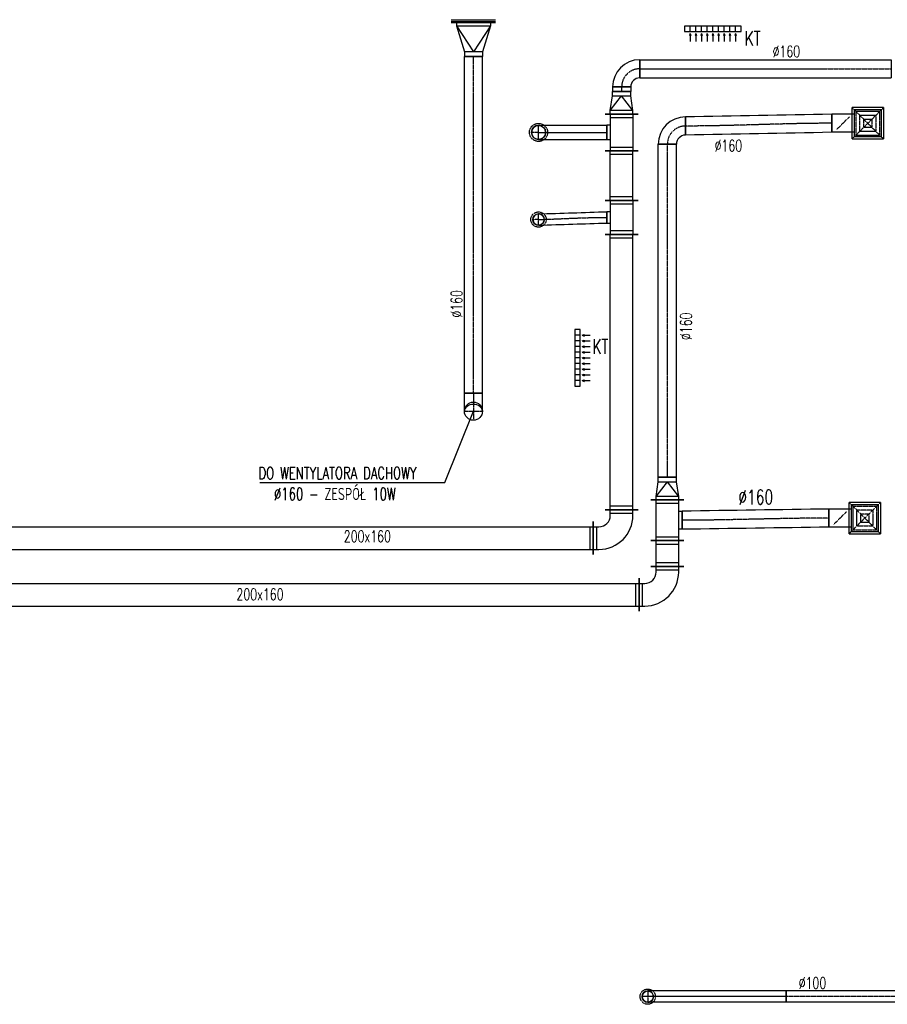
# Model space of a CAD drawing. Extents: x -7228 to 74941, y -112898 to 85621.
# Tile 194 of 256: x 22300 to 23066, y 38555 to 39424. Entities that reach past the tile are written whole.
import ezdxf

# ---------------------------------------------------------------- set-up
doc = ezdxf.new("R2010")
doc.units = 0
doc.linetypes.add('DASHDOT', pattern=[1, 0.5, -0.25, 0, -0.25])
doc.linetypes.add('DASHED', pattern=[0.75, 0.5, -0.25])
doc.layers.get('0').update_dxf_attribs({"color": 101, "linetype": 'CONTINUOUS'})
for name, color, linetype in [('E35', 6, 'CONTINUOUS'), ('FLUID-N7C', 7, 'CONTINUOUS'), ('FLUID-N7C-SYM', 7, 'CONTINUOUS'), ('FLUID-W10', 7, 'CONTINUOUS'), ('FLUID-W10-SYM', 7, 'CONTINUOUS'), ('FLUID-W7B', 7, 'CONTINUOUS'), ('FLUID-W7B-SYM', 7, 'CONTINUOUS'), ('FLUID-W7C', 7, 'CONTINUOUS'), ('FLUID-W7C-SYM', 7, 'CONTINUOUS'), ('m-went-odnośniki', 255, 'CONTINUOUS'), ('m-went-opis', 86, 'CONTINUOUS'), ('m-went-urządzenia', 51, 'CONTINUOUS')]:
    doc.layers.add(name, color=color, linetype=linetype)
doc.styles.add('tab-bud$0$ROMANS', font='romans', dxfattribs={"width": 0.7})
doc.linetypes.add('ZIGZAG', pattern='A,0.00254,-5.08,[131,ltypeshp.shx,S=5.08,R=0,X=-5.08,Y=0],-10.16,[131,ltypeshp.shx,S=5.08,R=180,X=5.08,Y=0],-5.08', length=20.32254)

# ---------------------------------------------------------------- blocks, each defined once
blk = doc.blocks.new('*U7051')
at = {"color": 4, "linetype": 'DASHED'}
blk.add_circle((0, 0), 67.5, dxfattribs=at)
at = {"color": 0, "linetype": 'ByBlock', "lineweight": -2}
blk.add_circle((0, 0), 50, dxfattribs=at)
blk = doc.blocks.new('*U7127')
at = {"color": 1, "linetype": 'Continuous', "lineweight": -2}
for p, q in [((-716.5, -50), (-716.5, 50)), ((716.5, 50), (716.5, -50))]:
    blk.add_line(p, q, dxfattribs=at)
at = {"color": 0, "linetype": 'ByBlock', "lineweight": -2}
for p, q in [((-716.5, 50), (716.5, 50)), ((-716.5, -50), (716.5, -50))]:
    blk.add_line(p, q, dxfattribs=at)
at = {"layer": 'FLUID-W7B-SYM', "color": 2, "linetype": 'DASHDOT'}
blk.add_line((-716.5, 0), (716.5, 0), dxfattribs=at)
blk = doc.blocks.new('*U7128')
at = {"color": 1, "linetype": 'Continuous', "lineweight": -2}
blk.add_line((1220.6, 50), (1220.6, -50), dxfattribs=at)
at = {"color": 0, "linetype": 'ByBlock', "lineweight": -2}
blk.add_arc((0, 0), 50, 90, 270, dxfattribs=at)
at = {"color": 4, "linetype": 'DASHED', "lineweight": -2}
blk.add_arc((0, 0), 50, 270, 90, dxfattribs=at)
at = {"color": 1, "linetype": 'ZIGZAG', "lineweight": -2, "ltscale": 0.4}
for points in [[(1220.6, 50), (0, 50)], [(1220.6, -50), (0, -50)]]:
    blk.add_spline(points, degree=3, dxfattribs=at)
at = {"layer": 'FLUID-W7B-SYM', "color": 2, "linetype": 'DASHDOT'}
for p, q in [((0, 0), (-50, 0)), ((0, 50), (0, -50))]:
    blk.add_line(p, q, dxfattribs=at)
at = {"layer": 'FLUID-W7B-SYM', "color": 2, "linetype": 'DASHDOT', "start_tangent": (-1, 0), "end_tangent": (-1, 0)}
blk.add_spline([(1220.6, 0), (0, 0)], degree=3, dxfattribs=at)
blk = doc.blocks.new('*U7609')
at = {"color": 1, "linetype": 'Continuous', "lineweight": -2}
for p, q in [((-200, -95), (-200, 195)), ((195, -200), (-95, -200))]:
    blk.add_line(p, q, dxfattribs=at)
at = {"color": 0, "linetype": 'ByBlock', "lineweight": -2}
for p, q in [((-150, 150), (-200, 150)), ((-150, -50), (-200, -50)), ((-50, -200), (-50, -150)), ((150, -200), (150, -150))]:
    blk.add_line(p, q, dxfattribs=at)
at = {"color": 4, "linetype": 'Continuous'}
for p, q in [((-170, -50), (-170, 150)), ((150, -170), (-50, -170))]:
    blk.add_line(p, q, dxfattribs=at)
at = {"color": 0, "linetype": 'ByBlock', "lineweight": -2}
for radius in [300, 100]:
    blk.add_arc((-150, -150), radius, 0, 90, dxfattribs=at)
blk = doc.blocks.new('*U7166')
at = {"color": 1, "linetype": 'Continuous', "lineweight": -2}
for p, q in [((-1215, -145), (-1215, 145)), ((1215, 145), (1215, -145))]:
    blk.add_line(p, q, dxfattribs=at)
at = {"color": 0, "linetype": 'ByBlock', "lineweight": -2}
for p, q in [((-1215, 100), (1215, 100)), ((-1215, -100), (1215, -100))]:
    blk.add_line(p, q, dxfattribs=at)
at = {"color": 4, "linetype": 'Continuous'}
for p, q in [((-1185, -100), (-1185, 100)), ((1185, 100), (1185, -100))]:
    blk.add_line(p, q, dxfattribs=at)
blk = doc.blocks.new('*U7598')
at = {"color": 1, "linetype": 'Continuous', "lineweight": -2}
for p, q in [((-150, -145), (-150, 145)), ((150, 145), (150, -145)), ((50, -130), (-50, -130))]:
    blk.add_line(p, q, dxfattribs=at)
at = {"color": 0, "linetype": 'ByBlock', "lineweight": -2}
for p, q in [((-150, 100), (150, 100)), ((-150, -100), (150, -100)), ((-50, -100), (-50, -130)), ((50, -130), (50, -100))]:
    blk.add_line(p, q, dxfattribs=at)
at = {"color": 4, "linetype": 'Continuous'}
for p, q in [((-120, -100), (-120, 100)), ((120, 100), (120, -100))]:
    blk.add_line(p, q, dxfattribs=at)
blk = doc.blocks.new('*U7599')
at = {"color": 4, "linetype": 'DASHED'}
blk.add_circle((0, 0), 67.5, dxfattribs=at)
at = {"color": 0, "linetype": 'ByBlock', "lineweight": -2}
blk.add_circle((0, 0), 50, dxfattribs=at)
blk = doc.blocks.new('*U7596')
at = {"color": 4, "linetype": 'DASHED'}
blk.add_circle((0, 0), 80, dxfattribs=at)
at = {"color": 0, "linetype": 'ByBlock', "lineweight": -2}
blk.add_circle((0, 0), 62.5, dxfattribs=at)
blk = doc.blocks.new('*U7168')
at = {"color": 1, "linetype": 'Continuous', "lineweight": -2}
for p, q in [((-218.5, -145), (-218.5, 145)), ((218.5, 145), (218.5, -145))]:
    blk.add_line(p, q, dxfattribs=at)
at = {"color": 0, "linetype": 'ByBlock', "lineweight": -2}
for p, q in [((-218.5, 100), (218.5, 100)), ((-218.5, -100), (218.5, -100))]:
    blk.add_line(p, q, dxfattribs=at)
at = {"color": 4, "linetype": 'Continuous'}
for p, q in [((-188.5, -100), (-188.5, 100)), ((188.5, 100), (188.5, -100))]:
    blk.add_line(p, q, dxfattribs=at)
blk = doc.blocks.new('*U7595')
at = {"color": 1, "linetype": 'Continuous', "lineweight": -2}
for p, q in [((-162.5, -145), (-162.5, 145)), ((162.5, 145), (162.5, -145)), ((62, -130), (-63, -130))]:
    blk.add_line(p, q, dxfattribs=at)
at = {"color": 0, "linetype": 'ByBlock', "lineweight": -2}
for p, q in [((-162.5, 100), (162.5, 100)), ((-162.5, -100), (162.5, -100)), ((-63, -100), (-63, -130)), ((62, -130), (62, -100))]:
    blk.add_line(p, q, dxfattribs=at)
at = {"color": 4, "linetype": 'Continuous'}
for p, q in [((-132.5, -100), (-132.5, 100)), ((132.5, 100), (132.5, -100))]:
    blk.add_line(p, q, dxfattribs=at)
blk = doc.blocks.new('*U7169')
at = {"color": 1, "linetype": 'Continuous', "lineweight": -2}
for p, q in [((-100, -145), (-100, 145)), ((100, 80), (100, -80))]:
    blk.add_line(p, q, dxfattribs=at)
at = {"color": 0, "linetype": 'ByBlock', "lineweight": -2}
for p, q in [((-100, 100), (-70, 100)), ((-70, 100), (60, 80)), ((60, 80), (100, 80)), ((-70, -100), (60, -80)), ((60, -80), (100, -80)), ((-100, -100), (-70, -100))]:
    blk.add_line(p, q, dxfattribs=at)
at = {"color": 4, "linetype": 'Continuous'}
for p, q in [((-70, -100), (-70, 100)), ((-70, 100), (60, 0)), ((-70, -100), (60, 0)), ((60, 80), (60, -80))]:
    blk.add_line(p, q, dxfattribs=at)
blk = doc.blocks.new('*U7170')
at = {"color": 1, "linetype": 'Continuous', "lineweight": -2}
for p, q in [((120, 120), (120, -40)), ((40, -120), (-120, -120))]:
    blk.add_line(p, q, dxfattribs=at)
at = {"color": 0, "linetype": 'ByBlock', "lineweight": -2}
for radius in [240, 80]:
    blk.add_arc((120, -120), radius, 90, 180, dxfattribs=at)
at = {"layer": 'FLUID-W7C-SYM', "color": 2, "linetype": 'DASHDOT'}
blk.add_arc((120, -120), 160, 90, 180, dxfattribs=at)
blk = doc.blocks.new('*U7171')
at = {"color": 1, "linetype": 'Continuous', "lineweight": -2}
for p, q in [((-1109, -80), (-1109, 80)), ((1109, 80), (1109, -80))]:
    blk.add_line(p, q, dxfattribs=at)
at = {"color": 0, "linetype": 'ByBlock', "lineweight": -2}
for p, q in [((-1109, 80), (1109, 80)), ((-1109, -80), (1109, -80))]:
    blk.add_line(p, q, dxfattribs=at)
at = {"layer": 'FLUID-W7C-SYM', "color": 2, "linetype": 'DASHDOT'}
blk.add_line((-1109, 0), (1109, 0), dxfattribs=at)
blk = doc.blocks.new('*U6579')
at = {"color": 5, "linetype": 'Continuous', "lineweight": -2}
for p, q in [((-5329, -145), (-5329, 145)), ((5329, 145), (5329, -145))]:
    blk.add_line(p, q, dxfattribs=at)
at = {"color": 0, "linetype": 'ByBlock', "lineweight": -2}
for p, q in [((-5329, 100), (5329, 100)), ((-5329, -100), (5329, -100))]:
    blk.add_line(p, q, dxfattribs=at)
at = {"color": 4, "linetype": 'Continuous'}
for p, q in [((-5299, -100), (-5299, 100)), ((5299, 100), (5299, -100))]:
    blk.add_line(p, q, dxfattribs=at)
blk = doc.blocks.new('*U6580')
at = {"color": 5, "linetype": 'Continuous', "lineweight": -2}
for p, q in [((-200, -95), (-200, 195)), ((195, -200), (-95, -200))]:
    blk.add_line(p, q, dxfattribs=at)
at = {"color": 0, "linetype": 'ByBlock', "lineweight": -2}
for p, q in [((-150, 150), (-200, 150)), ((-150, -50), (-200, -50)), ((-50, -200), (-50, -150)), ((150, -200), (150, -150))]:
    blk.add_line(p, q, dxfattribs=at)
at = {"color": 4, "linetype": 'Continuous'}
for p, q in [((-170, -50), (-170, 150)), ((150, -170), (-50, -170))]:
    blk.add_line(p, q, dxfattribs=at)
at = {"color": 0, "linetype": 'ByBlock', "lineweight": -2}
for radius in [300, 100]:
    blk.add_arc((-150, -150), radius, 0, 90, dxfattribs=at)
blk = doc.blocks.new('*U6581')
at = {"color": 5, "linetype": 'Continuous', "lineweight": -2}
for p, q in [((-113.5, -145), (-113.5, 145)), ((113.5, 145), (113.5, -145))]:
    blk.add_line(p, q, dxfattribs=at)
at = {"color": 0, "linetype": 'ByBlock', "lineweight": -2}
for p, q in [((-113.5, 100), (113.5, 100)), ((-113.5, -100), (113.5, -100))]:
    blk.add_line(p, q, dxfattribs=at)
at = {"color": 4, "linetype": 'Continuous'}
for p, q in [((-83.5, -100), (-83.5, 100)), ((83.5, 100), (83.5, -100))]:
    blk.add_line(p, q, dxfattribs=at)
blk = doc.blocks.new('*U6582')
at = {"color": 5, "linetype": 'Continuous', "lineweight": -2}
for p, q in [((-180, -145), (-180, 145)), ((180, 145), (180, -145)), ((80, -130), (-80, -130))]:
    blk.add_line(p, q, dxfattribs=at)
at = {"color": 0, "linetype": 'ByBlock', "lineweight": -2}
for p, q in [((-180, 100), (180, 100)), ((-180, -100), (180, -100)), ((-80, -130), (-80, -100)), ((80, -100), (80, -130))]:
    blk.add_line(p, q, dxfattribs=at)
at = {"color": 4, "linetype": 'Continuous'}
for p, q in [((-150, -100), (-150, 100)), ((150, 100), (150, -100))]:
    blk.add_line(p, q, dxfattribs=at)
blk = doc.blocks.new('*U6583')
at = {"color": 5, "linetype": 'Continuous', "lineweight": -2}
for p, q in [((-100, -145), (-100, 145)), ((100, 80), (100, -80))]:
    blk.add_line(p, q, dxfattribs=at)
at = {"color": 0, "linetype": 'ByBlock', "lineweight": -2}
for p, q in [((-100, 100), (-70, 100)), ((-70, 100), (60, 80)), ((60, 80), (100, 80)), ((-70, -100), (60, -80)), ((60, -80), (100, -80)), ((-100, -100), (-70, -100))]:
    blk.add_line(p, q, dxfattribs=at)
at = {"color": 4, "linetype": 'Continuous'}
for p, q in [((-70, -100), (-70, 100)), ((-70, 100), (60, 0)), ((-70, -100), (60, 0)), ((60, 80), (60, -80))]:
    blk.add_line(p, q, dxfattribs=at)
blk = doc.blocks.new('*U6584')
at = {"color": 5, "linetype": 'Continuous', "lineweight": -2}
for p, q in [((-1469.5, -80), (-1469.5, 80)), ((1469.5, 80), (1469.5, -80))]:
    blk.add_line(p, q, dxfattribs=at)
at = {"color": 0, "linetype": 'ByBlock', "lineweight": -2}
for p, q in [((-1469.5, 80), (1469.5, 80)), ((-1469.5, -80), (1469.5, -80))]:
    blk.add_line(p, q, dxfattribs=at)
at = {"layer": 'FLUID-N7C-SYM', "color": 2, "linetype": 'DASHDOT'}
blk.add_line((-1469.5, 0), (1469.5, 0), dxfattribs=at)
blk = doc.blocks.new('*U6585')
at = {"color": 5, "linetype": 'Continuous', "lineweight": -2}
for p, q in [((120, 120), (120, -40)), ((40, -120), (-120, -120))]:
    blk.add_line(p, q, dxfattribs=at)
at = {"color": 0, "linetype": 'ByBlock', "lineweight": -2}
for radius in [240, 80]:
    blk.add_arc((120, -120), radius, 90, 180, dxfattribs=at)
at = {"layer": 'FLUID-N7C-SYM', "color": 2, "linetype": 'DASHDOT'}
blk.add_arc((120, -120), 160, 90, 180, dxfattribs=at)
blk = doc.blocks.new('*U6586')
at = {"color": 4, "linetype": 'Continuous'}
for p, q in [((-138.5, 138.5), (138.5, 138.5)), ((-138.5, 138.5), (-138.5, -138.5)), ((138.5, -138.5), (138.5, 138.5)), ((138.5, -138.5), (-138.5, -138.5))]:
    blk.add_line(p, q, dxfattribs=at)
at = {"color": 4, "linetype": 'DASHED'}
for p, q in [((-138.5, 138.5), (0, 0)), ((-103.9, 103.9), (103.9, 103.9)), ((-103.9, 103.9), (-103.9, -103.9)), ((138.5, 138.5), (0, 0)), ((103.9, -103.9), (103.9, 103.9)), ((-138.5, -138.5), (0, 0)), ((-69.2, 69.2), (69.2, 69.2)), ((-69.2, 69.2), (-69.2, -69.2)), ((-34.6, 34.6), (34.6, 34.6)), ((-34.6, 34.6), (-34.6, -34.6)), ((138.5, -138.5), (0, 0)), ((34.6, -34.6), (34.6, 34.6)), ((69.2, -69.2), (69.2, 69.2)), ((69.2, -69.2), (-69.2, -69.2)), ((34.6, -34.6), (-34.6, -34.6)), ((103.9, -103.9), (-103.9, -103.9)), ((0, -219), (-56.6, -162.4)), ((0, -219), (56.6, -275.6))]:
    blk.add_line(p, q, dxfattribs=at)
at = {"color": 0, "linetype": 'ByBlock', "lineweight": -2}
for p, q in [((-120, -120), (-120, 120)), ((120, 120), (-120, 120)), ((120, 120), (120, -120)), ((-120, -120), (120, -120)), ((-80, -120), (-80, -318)), ((80, -120), (80, -318))]:
    blk.add_line(p, q, dxfattribs=at)
at = {"color": 5, "linetype": 'Continuous', "lineweight": -2}
blk.add_line((80, -318), (-80, -318), dxfattribs=at)
at = {"color": 4, "linetype": 'Continuous'}
blk.add_lwpolyline([(-2.5, -219, 5, 5, 1), (2.5, -219, 5, 5, 1)], format="xyseb", close=True, dxfattribs=at)
blk = doc.blocks.new('*U6587')
at = {"color": 5, "linetype": 'Continuous', "lineweight": -2}
for p, q in [((1290.9, 104.7), (1290.9, -55.3)), ((0, -80), (0, 80))]:
    blk.add_line(p, q, dxfattribs=at)
at = {"color": 5, "linetype": 'ZIGZAG', "lineweight": -2, "ltscale": 0.4}
for points in [[(1290.9, 104.7), (0, 80)], [(1290.9, -55.3), (0, -80)]]:
    blk.add_spline(points, degree=3, dxfattribs=at)
at = {"layer": 'FLUID-N7C-SYM', "color": 2, "linetype": 'DASHDOT', "start_tangent": (-1, 0), "end_tangent": (-1, 0)}
blk.add_spline([(1290.9, 24.7), (0, 0)], degree=3, dxfattribs=at)
blk = doc.blocks.new('*U6588')
at = {"color": 4, "linetype": 'Continuous'}
for p, q in [((-138.5, 138.5), (138.5, 138.5)), ((-138.5, 138.5), (-138.5, -138.5)), ((138.5, -138.5), (138.5, 138.5)), ((138.5, -138.5), (-138.5, -138.5))]:
    blk.add_line(p, q, dxfattribs=at)
at = {"color": 4, "linetype": 'DASHED'}
for p, q in [((-138.5, 138.5), (0, 0)), ((-103.9, 103.9), (103.9, 103.9)), ((-103.9, 103.9), (-103.9, -103.9)), ((138.5, 138.5), (0, 0)), ((103.9, -103.9), (103.9, 103.9)), ((-138.5, -138.5), (0, 0)), ((-69.2, 69.2), (69.2, 69.2)), ((-69.2, 69.2), (-69.2, -69.2)), ((-34.6, 34.6), (34.6, 34.6)), ((-34.6, 34.6), (-34.6, -34.6)), ((138.5, -138.5), (0, 0)), ((34.6, -34.6), (34.6, 34.6)), ((69.2, -69.2), (69.2, 69.2)), ((69.2, -69.2), (-69.2, -69.2)), ((34.6, -34.6), (-34.6, -34.6)), ((103.9, -103.9), (-103.9, -103.9)), ((0, -219), (-56.6, -162.4)), ((0, -219), (56.6, -275.6))]:
    blk.add_line(p, q, dxfattribs=at)
at = {"color": 0, "linetype": 'ByBlock', "lineweight": -2}
for p, q in [((-120, -120), (-120, 120)), ((120, 120), (-120, 120)), ((120, 120), (120, -120)), ((-120, -120), (120, -120)), ((-80, -120), (-80, -318)), ((80, -120), (80, -318))]:
    blk.add_line(p, q, dxfattribs=at)
at = {"color": 5, "linetype": 'Continuous', "lineweight": -2}
blk.add_line((80, -318), (-80, -318), dxfattribs=at)
at = {"color": 4, "linetype": 'Continuous'}
blk.add_lwpolyline([(-2.5, -219, 5, 5, 1), (2.5, -219, 5, 5, 1)], format="xyseb", close=True, dxfattribs=at)
blk = doc.blocks.new('*U6589')
at = {"color": 5, "linetype": 'Continuous', "lineweight": -2}
for p, q in [((1294.5, 99), (1294.5, -61)), ((0, -80), (0, 80))]:
    blk.add_line(p, q, dxfattribs=at)
at = {"color": 5, "linetype": 'ZIGZAG', "lineweight": -2, "ltscale": 0.4}
for points in [[(1294.5, 99), (0, 80)], [(1294.5, -61), (0, -80)]]:
    blk.add_spline(points, degree=3, dxfattribs=at)
at = {"layer": 'FLUID-N7C-SYM', "color": 2, "linetype": 'DASHDOT', "start_tangent": (-1, 0), "end_tangent": (-1, 0)}
blk.add_spline([(1294.5, 19), (0, 0)], degree=3, dxfattribs=at)
blk = doc.blocks.new('*U7179')
at = {"color": 1, "linetype": 'Continuous', "lineweight": -2}
for p, q in [((-80, 39), (80, 39)), ((80, 0), (-80, 0))]:
    blk.add_line(p, q, dxfattribs=at)
at = {"color": 1, "linetype": 'ZIGZAG', "lineweight": -2, "ltscale": 0.4}
for points in [[(-80, 39), (-80, 0)], [(80, 39), (80, 0)]]:
    blk.add_spline(points, degree=3, dxfattribs=at)
at = {"layer": 'FLUID-W7C-SYM', "color": 2, "linetype": 'DASHDOT', "start_tangent": (0, -1), "end_tangent": (0, -1)}
blk.add_spline([(0, 39), (0, 0)], degree=3, dxfattribs=at)
blk = doc.blocks.new('*U7597')
at = {"color": 1, "linetype": 'Continuous', "lineweight": -2}
blk.add_line((0, 62.5), (0, -62.5), dxfattribs=at)
at = {"color": 0, "lineweight": -2}
blk.add_arc((-603.3, -0.5), 62.5, 90.04748, 270.04748, dxfattribs=at)
at = {"color": 4, "linetype": 'DASHED', "lineweight": -2}
blk.add_arc((-603.3, -0.5), 62.5, 270.04748, 90.04748, dxfattribs=at)
at = {"color": 1, "linetype": 'ZIGZAG', "lineweight": -2, "ltscale": 0.4}
for points in [[(-603.4, 62), (0, 62.5)], [(-603.3, -63), (0, -62.5)]]:
    blk.add_spline(points, degree=3, dxfattribs=at)
at = {"layer": 'FLUID-W7C-SYM', "color": 2, "linetype": 'DASHDOT'}
for p, q in [((-603.3, -63), (-603.4, 62)), ((-603.3, -0.5), (-665.8, -0.6))]:
    blk.add_line(p, q, dxfattribs=at)
at = {"layer": 'FLUID-W7C-SYM', "color": 2, "linetype": 'DASHDOT', "start_tangent": (1, 0.000829), "end_tangent": (1, 0)}
blk.add_spline([(-603.3, -0.5), (0, 0)], degree=3, dxfattribs=at)
blk = doc.blocks.new('*U7600')
at = {"color": 1, "linetype": 'Continuous', "lineweight": -2}
blk.add_line((0, 50), (0, -50), dxfattribs=at)
at = {"color": 0, "lineweight": -2}
blk.add_arc((-603.3, -19.1), 50, 91.80967, 271.80967, dxfattribs=at)
at = {"color": 4, "linetype": 'DASHED', "lineweight": -2}
blk.add_arc((-603.3, -19.1), 50, 271.80967, 91.80967, dxfattribs=at)
at = {"color": 1, "linetype": 'ZIGZAG', "lineweight": -2, "ltscale": 0.4}
for points in [[(-604.9, 30.9), (0, 50)], [(-601.8, -69), (0, -50)]]:
    blk.add_spline(points, degree=3, dxfattribs=at)
at = {"layer": 'FLUID-W7C-SYM', "color": 2, "linetype": 'DASHDOT'}
for p, q in [((-601.8, -69), (-604.9, 30.9)), ((-603.3, -19.1), (-653.3, -20.6))]:
    blk.add_line(p, q, dxfattribs=at)
at = {"layer": 'FLUID-W7C-SYM', "color": 2, "linetype": 'DASHDOT', "start_tangent": (0.999501, 0.031579), "end_tangent": (1, 0)}
blk.add_spline([(-603.3, -19.1), (0, 0)], degree=3, dxfattribs=at)
blk = doc.blocks.new('*U7608')
at = {"color": 1, "linetype": 'Continuous', "lineweight": -2}
for p, q in [((-4112.5, -145), (-4112.5, 145)), ((4112.5, 145), (4112.5, -145))]:
    blk.add_line(p, q, dxfattribs=at)
at = {"color": 0, "linetype": 'ByBlock', "lineweight": -2}
for p, q in [((-4112.5, 100), (4112.5, 100)), ((-4112.5, -100), (4112.5, -100))]:
    blk.add_line(p, q, dxfattribs=at)
at = {"color": 4, "linetype": 'Continuous'}
for p, q in [((-4082.5, -100), (-4082.5, 100)), ((4082.5, 100), (4082.5, -100))]:
    blk.add_line(p, q, dxfattribs=at)
blk = doc.blocks.new('*U7650')
at = {"color": 1, "linetype": 'Continuous', "lineweight": -2}
for p, q in [((-1485, -80), (-1485, 80)), ((1485, 80), (1485, -80))]:
    blk.add_line(p, q, dxfattribs=at)
at = {"color": 0, "linetype": 'ByBlock', "lineweight": -2}
for p, q in [((-1485, 80), (1485, 80)), ((-1485, -80), (1485, -80))]:
    blk.add_line(p, q, dxfattribs=at)
at = {"layer": 'FLUID-W10-SYM', "color": 2, "linetype": 'DASHDOT'}
blk.add_line((-1485, 0), (1485, 0), dxfattribs=at)
blk = doc.blocks.new('*U7649')
at = {"color": 1, "linetype": 'Continuous', "lineweight": -2}
blk.add_line((-120, -80), (-120, 80), dxfattribs=at)
at = {"color": 0, "linetype": 'ByBlock', "lineweight": -2}
for p, q in [((40, 80), (-120, 80)), ((40, -80), (-120, -80))]:
    blk.add_line(p, q, dxfattribs=at)
blk.add_circle((40, 0), 80, dxfattribs=at)
at = {"layer": 'FLUID-W10-SYM', "color": 2, "linetype": 'DASHDOT'}
for p, q in [((-120, 0), (120, 0)), ((40, -80), (40, 80))]:
    blk.add_line(p, q, dxfattribs=at)
blk = doc.blocks.new('*U7635')
at = {"color": 1, "linetype": 'Continuous', "lineweight": -2}
for p, q in [((-150, -195), (-150, 195)), ((150, 80), (150, -80))]:
    blk.add_line(p, q, dxfattribs=at)
at = {"color": 0, "linetype": 'ByBlock', "lineweight": -2}
for p, q in [((-150, 150), (-120, 150)), ((-120, 150), (110, 80)), ((110, 80), (150, 80)), ((-120, -150), (110, -80)), ((110, -80), (150, -80)), ((-150, -150), (-120, -150))]:
    blk.add_line(p, q, dxfattribs=at)
at = {"color": 4, "linetype": 'Continuous'}
for p, q in [((-120, -150), (-120, 150)), ((-120, 150), (110, 0)), ((-120, -150), (110, 0)), ((110, 80), (110, -80))]:
    blk.add_line(p, q, dxfattribs=at)
blk = doc.blocks.new('*U7636')
at = {"color": 4, "linetype": 'Continuous'}
blk.add_line((-195, 25), (195, 25), dxfattribs=at)
at = {"color": 0, "linetype": 'ByBlock', "lineweight": -2}
for p, q in [((-195, 10), (195, 10)), ((-150, 0), (-150, 10)), ((150, 0), (150, 10))]:
    blk.add_line(p, q, dxfattribs=at)
blk = doc.blocks.new('*U7651')
at = {"color": 0, "linetype": 'ByBlock', "lineweight": -2}
blk.add_circle((0, 0), 80, dxfattribs=at)
at = {"color": 4, "linetype": 'Continuous'}
blk.add_ellipse((0, 0), major_axis=(0, 80), ratio=0.75, start_param=3.141593, end_param=6.283185, dxfattribs=at)
blk = doc.blocks.new('KT')
at = {"layer": 'm-went-urządzenia'}
for points in [[(55475.1, 10960.33), (55475.71, 10962.01), (55474.49, 10962.01)], [(55480.1, 10960.33), (55480.71, 10962.01), (55479.49, 10962.01)], [(55485.1, 10960.33), (55485.71, 10962.01), (55484.49, 10962.01)], [(55490.1, 10960.33), (55490.71, 10962.01), (55489.49, 10962.01)], [(55495.1, 10960.33), (55495.71, 10962.01), (55494.49, 10962.01)], [(55500.1, 10960.33), (55500.71, 10962.01), (55499.49, 10962.01)], [(55505.1, 10960.33), (55505.71, 10962.01), (55504.49, 10962.01)], [(55510.1, 10960.33), (55510.71, 10962.01), (55509.49, 10962.01)], [(55515.1, 10960.33), (55515.71, 10962.01), (55514.49, 10962.01)]]:
    blk.add_hatch(color=7, dxfattribs=at).paths.add_polyline_path(points)
at = {"layer": 'm-went-urządzenia', "color": 7}
for p, q in [((55475.1, 10960.33, 0), (55475.1, 10967.21, 0)), ((55480.1, 10960.33, 0), (55480.1, 10967.21, 0)), ((55485.1, 10960.33, 0), (55485.1, 10967.21, 0)), ((55490.1, 10960.33, 0), (55490.1, 10967.21, 0)), ((55495.1, 10960.33, 0), (55495.1, 10967.21, 0)), ((55500.1, 10960.33, 0), (55500.1, 10967.21, 0)), ((55505.1, 10960.33, 0), (55505.1, 10967.21, 0)), ((55510.1, 10960.33, 0), (55510.1, 10967.21, 0)), ((55515.1, 10960.33, 0), (55515.1, 10967.21, 0)), ((55475.1, 10960.33, 0), (55474.49, 10962.01, 0)), ((55474.49, 10962.01, 0), (55475.71, 10962.01, 0)), ((55475.09, 10958.31, 0), (55475.09, 10953.74, 0)), ((55475.1, 10960.33, 0), (55475.71, 10962.01, 0)), ((55480.1, 10960.33, 0), (55479.49, 10962.01, 0)), ((55479.49, 10962.01, 0), (55480.71, 10962.01, 0)), ((55480.09, 10958.31, 0), (55480.09, 10953.74, 0)), ((55480.1, 10960.33, 0), (55480.71, 10962.01, 0)), ((55485.1, 10960.33, 0), (55484.49, 10962.01, 0)), ((55484.49, 10962.01, 0), (55485.71, 10962.01, 0)), ((55485.09, 10958.31, 0), (55485.09, 10953.74, 0)), ((55485.1, 10960.33, 0), (55485.71, 10962.01, 0)), ((55490.1, 10960.33, 0), (55489.49, 10962.01, 0)), ((55489.49, 10962.01, 0), (55490.71, 10962.01, 0)), ((55490.09, 10958.31, 0), (55490.09, 10953.74, 0)), ((55490.1, 10960.33, 0), (55490.71, 10962.01, 0)), ((55495.1, 10960.33, 0), (55494.49, 10962.01, 0)), ((55494.49, 10962.01, 0), (55495.71, 10962.01, 0)), ((55495.09, 10958.31, 0), (55495.09, 10953.74, 0)), ((55495.1, 10960.33, 0), (55495.71, 10962.01, 0)), ((55500.1, 10960.33, 0), (55499.49, 10962.01, 0)), ((55499.49, 10962.01, 0), (55500.71, 10962.01, 0)), ((55500.09, 10958.31, 0), (55500.09, 10953.74, 0)), ((55500.1, 10960.33, 0), (55500.71, 10962.01, 0)), ((55505.1, 10960.33, 0), (55504.49, 10962.01, 0)), ((55504.49, 10962.01, 0), (55505.71, 10962.01, 0)), ((55505.09, 10958.31, 0), (55505.09, 10953.74, 0)), ((55505.1, 10960.33, 0), (55505.71, 10962.01, 0)), ((55510.1, 10960.33, 0), (55509.49, 10962.01, 0)), ((55509.49, 10962.01, 0), (55510.71, 10962.01, 0)), ((55510.09, 10958.31, 0), (55510.09, 10953.74, 0)), ((55510.1, 10960.33, 0), (55510.71, 10962.01, 0)), ((55515.1, 10960.33, 0), (55514.49, 10962.01, 0)), ((55514.49, 10962.01, 0), (55515.71, 10962.01, 0)), ((55515.09, 10958.31, 0), (55515.09, 10953.74, 0)), ((55515.1, 10960.33, 0), (55515.71, 10962.01, 0))]:
    blk.add_line(p, q, dxfattribs=at)
at = {"layer": 'm-went-urządzenia', "elevation": 0}
blk.add_lwpolyline([(55470.09, 10953.74), (55520.09, 10953.74), (55520.09, 10958.31), (55470.09, 10958.31)], close=True, dxfattribs=at)
blk = doc.blocks.new('A$C57440DA0')
at = {"layer": 'm-went-odnośniki'}
for p, q in [((4426.46, -700.54), (4451.84, -637.71)), ((4263.27, -700.54), (4426.46, -700.54))]:
    blk.add_line(p, q, dxfattribs=at)
at = {"layer": 'FLUID-N7C', "color": 5, "linetype": 'Continuous', "zscale": 0.1}
for name, p, xscale, yscale, rotation in [('*U6586', (4799.84, -383.61), 0.1000000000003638, 0.1000000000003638, 270), ('*U6585', (4626.95, -390.08), 0.1, 0.1, 359.9999999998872), ('*U6587', (4638.95, -386.08), 0.1, 0.1, 359.9999999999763), ('*U6584', (4622.95, -549.03), 0.1, 0.1, 89.99999999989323), ('*U6583', (4622.95, -705.98), 0.1, 0.1, 89.99999999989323), ('*U6582', (4622.95, -733.98), 0.1, 0.1, 89.99999999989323), ('*U6588', (4797.2, -732.08), 0.1000000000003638, 0.1000000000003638, 270), ('*U6589', (4635.95, -733.98), 0.1, 0.1, 359.9999999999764), ('*U6581', (4622.95, -763.33), 0.1, 0.1, 89.99999999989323), ('*U6580', (4617.95, -794.68), 0.1, 0.1, 269.9999999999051), ('*U6579', (4065.05, -799.68), 0.1, 0.1, 359.9999999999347)]:
    blk.add_blockref(name, p, dxfattribs=dict(at, xscale=xscale, yscale=yscale, rotation=rotation))
at = {"layer": 'FLUID-W10', "color": 1, "linetype": 'Continuous'}
for name, p, xscale, yscale, zscale, rotation in [('*U7636', (4451.84, -294.71), 0.1000000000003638, 0.09999999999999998, 0.1, 359.9999999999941), ('*U7635', (4451.84, -309.71), 0.1, 0.09999999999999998, 0.1, 270), ('*U7650', (4451.84, -473.21), 0.1000000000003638, 0.1000000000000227, 0.09999999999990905, 90.00000000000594), ('*U7649', (4451.84, -633.71), 0.1000000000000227, 0.1000000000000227, 0.1, 269.999999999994), ('*U7651', (4451.84, -637.71), 0.09999999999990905, 0.09999999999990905, 0.1, 90.00000000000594)]:
    blk.add_blockref(name, p, dxfattribs=dict(at, xscale=xscale, yscale=yscale, zscale=zscale, rotation=rotation))
at = {"layer": 'FLUID-W7B', "color": 1, "linetype": 'Continuous', "zscale": 0.1}
for name, xscale, yscale in [('*U7051', 0.1000000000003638, 0.1000000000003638), ('*U7128', 0.1, 0.1)]:
    blk.add_blockref(name, (4605.64, -1154.42), dxfattribs=dict(at, xscale=xscale, yscale=yscale))
at = {"layer": 'FLUID-W7B', "color": 1, "linetype": 'Continuous', "xscale": 0.1, "yscale": 0.1, "zscale": 0.1, "rotation": 180.0000000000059}
blk.add_blockref('*U7127', (4799.35, -1154.42), dxfattribs=at)
at = {"layer": 'FLUID-W7C', "color": 1, "linetype": 'Continuous', "zscale": 0.1}
for name, p, xscale, yscale, rotation in [('*U7170', (4586.61, -339.54), 0.1, 0.1, 359.9999999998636), ('*U7171', (4709.51, -335.54), 0.1, 0.1, 359.9999999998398), ('*U7169', (4582.61, -365.44), 0.1, 0.1, 89.99999999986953), ('*U7595', (4582.61, -391.69), 0.1000000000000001, 0.1000000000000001, 269.9999999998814), ('*U7168', (4582.61, -429.83), 0.1, 0.1, 89.99999999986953), ('*U7598', (4582.61, -466.68), 0.1, 0.1, 269.9999999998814), ('*U7166', (4582.61, -603.18), 0.1, 0.1, 89.99999999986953), ('*U7609', (4577.61, -744.68), 0.1, 0.1, 269.9999999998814), ('*U7608', (4146.36, -749.68), 0.0999999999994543, 0.1, 359.9999999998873)]:
    blk.add_blockref(name, p, dxfattribs=dict(at, xscale=xscale, yscale=yscale, rotation=rotation))
for name, p, xscale, yscale in [('*U7179', (4582.61, -355.44), 0.1, 0.1), ('*U7596', (4509.28, -391.69), 0.1000000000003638, 0.1000000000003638), ('*U7597', (4569.61, -391.64), 0.1, 0.1), ('*U7599', (4509.28, -468.58), 0.1000000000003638, 0.1000000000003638), ('*U7600', (4569.61, -466.68), 0.1, 0.1)]:
    blk.add_blockref(name, p, dxfattribs=dict(at, xscale=xscale, yscale=yscale))
at = {"layer": 'm-went-urządzenia'}
for p, rotation in [((60158.07, 10655.81, 0), 180), ((-6412.43, 54904.33, 0), 270)]:
    blk.add_blockref('KT', p, dxfattribs=dict(at, rotation=rotation))
at = {"layer": 'm-went-opis', "style": 'tab-bud$0$ROMANS', "width": 0.7}
for s, height, rotation, p in [('KT', 12.78, 359.94143, (4691.05, -315.07, 0)), ('%%c160', 10.109, 360, (4715.84, -325.31, 0)), ('%%c160', 10.109, 360, (4664.67, -408.48, 0)), ('%%c160', 10.109, 90, (4442, -555.13)), ('%%c160', 10.109, 90, (4644.48, -574.96)), ('KT', 12.78, 359.94143, (4556.72, -586.97, 0)), (' DO WENTYLATORA DACHOWY', 10.7572, 0, (4256.97, -697.75)), ('%%c160 - ZESPÓŁ 10W', 10.7572, 0, (4275.86, -716.16)), ('%%c160', 12.78, 0.56348, (4685.71, -720.12, 0)), ('200x160', 10.109, 360, (4337.48, -753.22)), ('200x160', 10.109, 360, (4242.74, -804.45)), ('%%c100', 10.109, 360, (4738.87, -1147.37))]:
    blk.add_text(s, height=height, rotation=rotation, dxfattribs=at).set_placement(p)

msp = doc.modelspace()

# ---------------------------------------------------------------- block references
at = {"layer": 'E35'}
msp.add_blockref('A$C57440DA0', (18248.5, 39716.472), dxfattribs=at)

doc.saveas('drawing.dxf')
